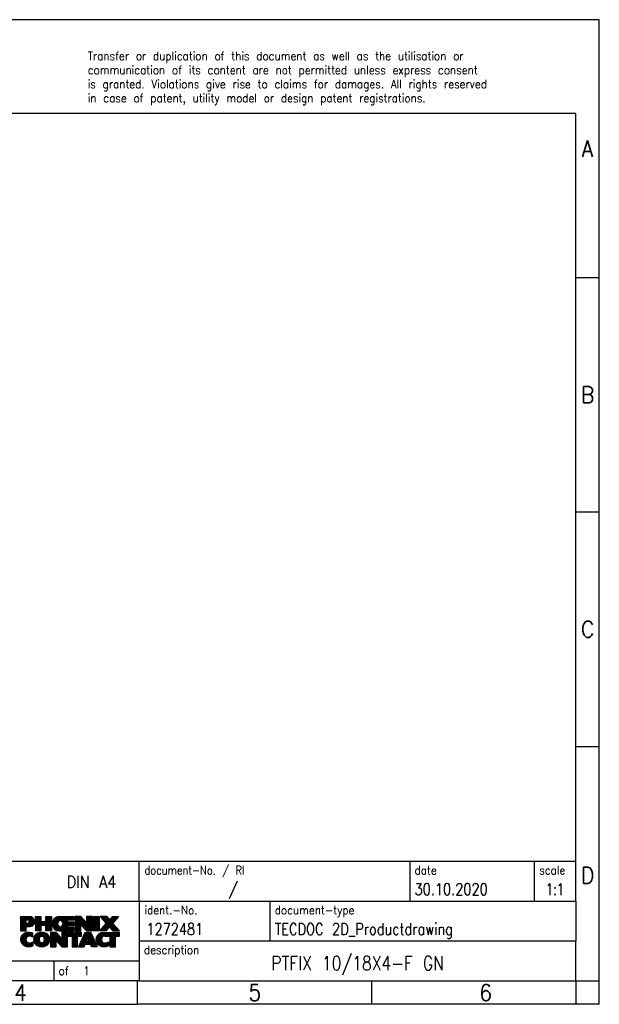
# Model space of a CAD drawing. Header units: millimetres. Extents: x -105 to 192, y -71 to 139.
# Tile 8 of 8: x 68 to 192, y -71 to 139. Entities that reach past the tile are written whole.
import ezdxf

# ---------------------------------------------------------------- set-up
doc = ezdxf.new("R2010")
doc.units = ezdxf.units.MM
doc.header["$LTSCALE"] = 1.5
doc.layers.get('0').update_dxf_attribs({"linetype": 'CONTINUOUS'})
doc.layers.add('1', color=7, linetype='CONTINUOUS')
doc.styles.add('CONVERTER_11', font='txt.shx', dxfattribs={"width": 0.9})
doc.styles.add('CONVERTER_12', font='txt.shx', dxfattribs={"width": 0.81})
doc.styles.add('CONVERTER_13', font='txt.shx', dxfattribs={"width": 0.72})
doc.styles.add('CONVERTER_14', font='txt.shx', dxfattribs={"width": 0.855})
pattern_1 = [(45, (284.9497368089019, 186.9863629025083), (-0.0707106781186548, 0.0707106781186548), [])]

# ---------------------------------------------------------------- blocks, each defined once
blk = doc.blocks.new('_punkt', base_point=(-97.866227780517, -252.5895355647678))
at = {"layer": '1', "color": 2, "linetype": 'Continuous'}
for q in [(-92.866227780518, -252.5895355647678), (-97.866227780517, -257.589535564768)]:
    blk.add_line((-97.866227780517, -252.5895355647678), q, dxfattribs=at)

msp = doc.modelspace()

# ---------------------------------------------------------------- hatches: boundary and pattern name
at = {"layer": '1', "linetype": 'Continuous'}
h = msp.add_hatch(dxfattribs=at)
h.set_pattern_fill('_USER', color=2, scale=0.1, angle=45, pattern_type=0)
h.set_pattern_definition(pattern_1)
edge = h.paths.add_edge_path()
edge.add_line((68.57427779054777, -51.89667266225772), (70.57354978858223, -51.89667266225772))
edge.add_arc((70.57354978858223, -52.95203830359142), 1.05536564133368, -90, 90, ccw=False)
edge.add_line((70.57354978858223, -54.0074039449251), (69.81478220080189, -54.0074039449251))
edge.add_line((69.81478220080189, -54.0074039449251), (69.81478220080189, -54.95048218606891))
edge.add_line((69.81478220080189, -54.95048218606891), (68.57427779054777, -54.95048218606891))
edge.add_line((68.57427779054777, -54.95048218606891), (68.57427779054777, -51.89667266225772))
edge = h.paths.add_edge_path(flags=16)
edge.add_arc((70.13207726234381, -52.91264233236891), 0.3528638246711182, 270, 450)
edge.add_line((70.13207726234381, -52.55977850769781), (69.81478220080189, -52.55977850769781))
edge.add_line((69.81478220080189, -52.55977850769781), (69.81478220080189, -53.26550615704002))
edge.add_line((69.81478220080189, -53.26550615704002), (70.13207726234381, -53.26550615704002))
h = msp.add_hatch(dxfattribs=at)
h.set_pattern_fill('_USER', color=2, scale=0.1, angle=45, pattern_type=0)
h.set_pattern_definition(pattern_1)
edge = h.paths.add_edge_path()
edge.add_line((68.57427779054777, -51.89667266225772), (70.57354978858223, -51.89667266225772))
edge.add_arc((70.57354978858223, -52.95203830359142), 1.05536564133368, -90, 90, ccw=False)
edge.add_line((70.57354978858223, -54.0074039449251), (69.81478220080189, -54.0074039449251))
edge.add_line((69.81478220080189, -54.0074039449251), (69.81478220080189, -54.95048218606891))
edge.add_line((69.81478220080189, -54.95048218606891), (68.57427779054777, -54.95048218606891))
edge.add_line((68.57427779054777, -54.95048218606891), (68.57427779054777, -51.89667266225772))
edge = h.paths.add_edge_path(flags=16)
edge.add_arc((70.13207726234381, -52.91264233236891), 0.3528638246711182, 270, 450)
edge.add_line((70.13207726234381, -52.55977850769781), (69.81478220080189, -52.55977850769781))
edge.add_line((69.81478220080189, -52.55977850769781), (69.81478220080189, -53.26550615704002))
edge.add_line((69.81478220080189, -53.26550615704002), (70.13207726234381, -53.26550615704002))
h = msp.add_hatch(dxfattribs=at)
h.set_pattern_fill('_USER', color=2, scale=0.1, angle=45, pattern_type=0)
h.set_pattern_definition(pattern_1)
h.paths.add_polyline_path([(74.01341251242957, -51.89667266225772), (75.20620521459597, -51.89667266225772), (75.20620521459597, -54.95048218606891), (74.01341251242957, -54.95048218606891), (74.01341251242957, -53.81621007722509), (72.96375493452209, -53.81621007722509), (72.96375493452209, -54.95048218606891), (71.77096223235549, -54.95048218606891), (71.77096223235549, -51.89667266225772), (72.96375493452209, -51.89667266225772), (72.96375493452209, -52.96550599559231), (74.01341251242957, -52.96550599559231)])
h = msp.add_hatch(dxfattribs=at)
h.set_pattern_fill('_USER', color=2, scale=0.1, angle=45, pattern_type=0)
h.set_pattern_definition(pattern_1)
h.paths.add_polyline_path([(74.01341251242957, -51.89667266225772), (75.20620521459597, -51.89667266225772), (75.20620521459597, -54.95048218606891), (74.01341251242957, -54.95048218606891), (74.01341251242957, -53.81621007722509), (72.96375493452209, -53.81621007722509), (72.96375493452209, -54.95048218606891), (71.77096223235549, -54.95048218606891), (71.77096223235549, -51.89667266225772), (72.96375493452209, -51.89667266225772), (72.96375493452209, -52.96550599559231), (74.01341251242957, -52.96550599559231)])
h = msp.add_hatch(dxfattribs=at)
h.set_pattern_fill('_USER', color=2, scale=0.1, angle=45, pattern_type=0)
h.set_pattern_definition(pattern_1)
edge = h.paths.add_edge_path()
edge.add_line((76.87476800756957, -51.89667266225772), (80.0250877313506, -51.89667266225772))
edge.add_line((80.0250877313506, -51.89667266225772), (80.0250877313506, -52.59468626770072))
edge.add_line((80.0250877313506, -52.59468626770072), (78.68915990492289, -52.59468626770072))
edge.add_line((78.68915990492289, -52.59468626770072), (78.68915990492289, -53.07457062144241))
edge.add_line((78.68915990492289, -53.07457062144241), (80.0250877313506, -53.07457062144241))
edge.add_line((80.0250877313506, -53.07457062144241), (80.0250877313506, -53.7725842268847))
edge.add_line((80.0250877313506, -53.7725842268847), (78.68915990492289, -53.7725842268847))
edge.add_line((78.68915990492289, -53.7725842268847), (78.68915990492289, -54.25246858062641))
edge.add_line((78.68915990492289, -54.25246858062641), (80.0250877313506, -54.25246858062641))
edge.add_line((80.0250877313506, -54.25246858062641), (80.0250877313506, -54.95048218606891))
edge.add_line((80.0250877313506, -54.95048218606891), (76.87476800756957, -54.95048218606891))
edge.add_arc((76.87476800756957, -53.42357742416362), 1.526904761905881, 90, 270, ccw=False)
edge = h.paths.add_edge_path(flags=16)
edge.add_arc((77.09104001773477, -53.26684624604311), 0.5179085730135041, 38.12041979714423, 141.8795802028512)
edge.add_arc((77.29078005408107, -53.42357742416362), 0.7717997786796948, 141.8795802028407, 218.1204197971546)
edge.add_arc((77.09104001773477, -53.58030860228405), 0.5179085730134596, 218.1204197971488, 321.8795802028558)
edge.add_arc((76.89129998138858, -53.42357742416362), 0.7717997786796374, 321.8795802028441, 398.1204197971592)
h = msp.add_hatch(dxfattribs=at)
h.set_pattern_fill('_USER', color=2, scale=0.1, angle=45, pattern_type=0)
h.set_pattern_definition(pattern_1)
edge = h.paths.add_edge_path()
edge.add_line((76.87476800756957, -51.89667266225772), (80.0250877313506, -51.89667266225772))
edge.add_line((80.0250877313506, -51.89667266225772), (80.0250877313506, -52.59468626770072))
edge.add_line((80.0250877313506, -52.59468626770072), (78.68915990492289, -52.59468626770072))
edge.add_line((78.68915990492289, -52.59468626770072), (78.68915990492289, -53.07457062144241))
edge.add_line((78.68915990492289, -53.07457062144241), (80.0250877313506, -53.07457062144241))
edge.add_line((80.0250877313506, -53.07457062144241), (80.0250877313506, -53.7725842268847))
edge.add_line((80.0250877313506, -53.7725842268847), (78.68915990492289, -53.7725842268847))
edge.add_line((78.68915990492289, -53.7725842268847), (78.68915990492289, -54.25246858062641))
edge.add_line((78.68915990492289, -54.25246858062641), (80.0250877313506, -54.25246858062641))
edge.add_line((80.0250877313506, -54.25246858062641), (80.0250877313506, -54.95048218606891))
edge.add_line((80.0250877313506, -54.95048218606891), (76.87476800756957, -54.95048218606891))
edge.add_arc((76.87476800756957, -53.42357742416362), 1.526904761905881, 90, 270, ccw=False)
edge = h.paths.add_edge_path(flags=16)
edge.add_arc((77.09104001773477, -53.26684624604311), 0.5179085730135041, 38.12041979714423, 141.8795802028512)
edge.add_arc((77.29078005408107, -53.42357742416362), 0.7717997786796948, 141.8795802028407, 218.1204197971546)
edge.add_arc((77.09104001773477, -53.58030860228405), 0.5179085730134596, 218.1204197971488, 321.8795802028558)
edge.add_arc((76.89129998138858, -53.42357742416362), 0.7717997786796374, 321.8795802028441, 398.1204197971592)
h = msp.add_hatch(dxfattribs=at)
h.set_pattern_fill('_USER', color=2, scale=0.1, angle=45, pattern_type=0)
h.set_pattern_definition(pattern_1)
h.paths.add_polyline_path([(82.69694338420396, -53.20544817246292), (81.45643897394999, -51.89667266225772), (80.26364627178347, -51.89667266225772), (80.26364627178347, -54.95048218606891), (81.45643897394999, -54.95048218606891), (81.45643897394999, -53.64170667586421), (82.69694338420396, -54.95048218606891), (83.88973608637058, -54.95048218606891), (83.88973608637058, -51.89667266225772), (82.69694338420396, -51.89667266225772)])
h = msp.add_hatch(dxfattribs=at)
h.set_pattern_fill('_USER', color=2, scale=0.1, angle=45, pattern_type=0)
h.set_pattern_definition(pattern_1)
h.paths.add_polyline_path([(82.69694338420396, -53.20544817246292), (81.45643897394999, -51.89667266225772), (80.26364627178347, -51.89667266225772), (80.26364627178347, -54.95048218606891), (81.45643897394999, -54.95048218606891), (81.45643897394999, -53.64170667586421), (82.69694338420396, -54.95048218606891), (83.88973608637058, -54.95048218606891), (83.88973608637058, -51.89667266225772), (82.69694338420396, -51.89667266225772)])
h = msp.add_hatch(dxfattribs=at)
h.set_pattern_fill('_USER', color=2, scale=0.1, angle=45, pattern_type=0)
h.set_pattern_definition(pattern_1)
h.paths.add_polyline_path([(84.12829462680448, -51.89667266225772), (85.36879903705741, -51.89667266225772), (85.36879903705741, -54.95048218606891), (84.12829462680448, -54.95048218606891)])
h = msp.add_hatch(dxfattribs=at)
h.set_pattern_fill('_USER', color=2, scale=0.1, angle=45, pattern_type=0)
h.set_pattern_definition(pattern_1)
h.paths.add_polyline_path([(84.12829462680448, -51.89667266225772), (85.36879903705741, -51.89667266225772), (85.36879903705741, -54.95048218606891), (84.12829462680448, -54.95048218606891)])
h = msp.add_hatch(dxfattribs=at)
h.set_pattern_fill('_USER', color=2, scale=0.1, angle=45, pattern_type=0)
h.set_pattern_definition(pattern_1)
h.paths.add_polyline_path([(87.5873934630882, -52.5764959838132), (88.188560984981, -51.89667266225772), (89.59128520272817, -51.89667266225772), (88.2887555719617, -53.36962319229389), (89.68670861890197, -54.95048218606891), (88.28398440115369, -54.95048218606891), (87.5873934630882, -54.16275040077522), (86.8908025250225, -54.95048218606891), (85.48807830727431, -54.95048218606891), (86.88603135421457, -53.36962319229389), (85.58350172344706, -51.89667266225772), (86.9862259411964, -51.89667266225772)])
h = msp.add_hatch(dxfattribs=at)
h.set_pattern_fill('_USER', color=2, scale=0.1, angle=45, pattern_type=0)
h.set_pattern_definition(pattern_1)
h.paths.add_polyline_path([(87.5873934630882, -52.5764959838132), (88.188560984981, -51.89667266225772), (89.59128520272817, -51.89667266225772), (88.2887555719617, -53.36962319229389), (89.68670861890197, -54.95048218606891), (88.28398440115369, -54.95048218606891), (87.5873934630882, -54.16275040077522), (86.8908025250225, -54.95048218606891), (85.48807830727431, -54.95048218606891), (86.88603135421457, -53.36962319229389), (85.58350172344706, -51.89667266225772), (86.9862259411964, -51.89667266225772)])
h = msp.add_hatch(dxfattribs=at)
h.set_pattern_fill('_USER', color=2, scale=0.1, angle=45, pattern_type=0)
h.set_pattern_definition(pattern_1)
edge = h.paths.add_edge_path()
edge.add_arc((70.19906162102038, -56.89555826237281), 1.639695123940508, 84.84185523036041, 164.9381082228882)
edge.add_arc((69.7799337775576, -56.78276790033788), 1.205656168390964, 164.9381082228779, 195.0618917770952)
edge.add_arc((70.19906162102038, -56.66997753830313), 1.639695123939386, 195.0618917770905, 275.1581447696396)
edge.add_arc((69.91020552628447, -53.47008695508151), 4.852596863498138, 275.1581447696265, 285.9799912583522)
edge.add_line((71.24613344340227, -58.1351692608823), (71.24613344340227, -57.26265225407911))
edge.add_arc((70.06807840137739, -55.37230153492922), 2.227384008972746, 288.4480761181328, 301.93090894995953, ccw=False)
edge.add_arc((70.48624613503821, -56.6258473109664), 0.905929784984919, 246.62772211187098, 288.4480761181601, ccw=False)
edge.add_arc((70.32980610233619, -56.98783932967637), 0.5115800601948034, 208.5214732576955, 246.627722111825, ccw=False)
edge.add_arc((70.70716336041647, -56.78276790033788), 0.9410597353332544, 151.4785267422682, 208.5214732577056, ccw=False)
edge.add_arc((70.32980610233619, -56.57769647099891), 0.5115800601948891, 113.3722778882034, 151.4785267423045, ccw=False)
edge.add_arc((70.48624613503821, -56.93968848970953), 0.9059297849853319, 71.55192388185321, 113.37227788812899, ccw=False)
edge.add_arc((70.06807840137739, -58.1932342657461), 2.227384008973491, 58.06909105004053, 71.5519238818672, ccw=False)
edge.add_line((71.24613344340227, -56.3028835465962), (71.24613344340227, -55.43036653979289))
edge.add_arc((69.91020552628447, -60.09544884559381), 4.852596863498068, 74.02000874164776, 84.84185523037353)
h = msp.add_hatch(dxfattribs=at)
h.set_pattern_fill('_USER', color=2, scale=0.1, angle=45, pattern_type=0)
h.set_pattern_definition(pattern_1)
edge = h.paths.add_edge_path()
edge.add_arc((70.19906162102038, -56.89555826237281), 1.639695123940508, 84.84185523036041, 164.9381082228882)
edge.add_arc((69.7799337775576, -56.78276790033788), 1.205656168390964, 164.9381082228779, 195.0618917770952)
edge.add_arc((70.19906162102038, -56.66997753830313), 1.639695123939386, 195.0618917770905, 275.1581447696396)
edge.add_arc((69.91020552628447, -53.47008695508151), 4.852596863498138, 275.1581447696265, 285.9799912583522)
edge.add_line((71.24613344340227, -58.1351692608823), (71.24613344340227, -57.26265225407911))
edge.add_arc((70.06807840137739, -55.37230153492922), 2.227384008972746, 288.4480761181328, 301.93090894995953, ccw=False)
edge.add_arc((70.48624613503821, -56.6258473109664), 0.905929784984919, 246.62772211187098, 288.4480761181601, ccw=False)
edge.add_arc((70.32980610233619, -56.98783932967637), 0.5115800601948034, 208.5214732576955, 246.627722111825, ccw=False)
edge.add_arc((70.70716336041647, -56.78276790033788), 0.9410597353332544, 151.4785267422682, 208.5214732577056, ccw=False)
edge.add_arc((70.32980610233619, -56.57769647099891), 0.5115800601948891, 113.3722778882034, 151.4785267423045, ccw=False)
edge.add_arc((70.48624613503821, -56.93968848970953), 0.9059297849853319, 71.55192388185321, 113.37227788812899, ccw=False)
edge.add_arc((70.06807840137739, -58.1932342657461), 2.227384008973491, 58.06909105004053, 71.5519238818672, ccw=False)
edge.add_line((71.24613344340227, -56.3028835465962), (71.24613344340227, -55.43036653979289))
edge.add_arc((69.91020552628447, -60.09544884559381), 4.852596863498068, 74.02000874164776, 84.84185523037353)
h = msp.add_hatch(dxfattribs=at)
h.set_pattern_fill('_USER', color=2, scale=0.1, angle=45, pattern_type=0)
h.set_pattern_definition(pattern_1)
edge = h.paths.add_edge_path()
edge.add_arc((73.13009253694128, -57.3213429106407), 2.06547977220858, 62.45185182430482, 117.548148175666)
edge.add_arc((72.84915264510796, -56.78276790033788), 1.458034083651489, 117.5481481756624, 242.4518518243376)
edge.add_arc((73.13009253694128, -56.24419289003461), 2.065479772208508, 242.4518518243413, 297.5481481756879)
edge.add_arc((73.4110324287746, -56.78276790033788), 1.458034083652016, 297.5481481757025, 422.4518518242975)
edge = h.paths.add_edge_path(flags=16)
edge.add_arc((72.93035250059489, -56.78276790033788), 0.77179977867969, 321.8795802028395, 398.1204197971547)
edge.add_arc((73.13009253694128, -56.62603672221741), 0.5179085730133, 38.12041979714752, 141.8795802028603)
edge.add_arc((73.32983257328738, -56.78276790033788), 0.7717997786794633, 141.8795802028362, 218.1204197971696)
edge.add_arc((73.13009253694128, -56.93949907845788), 0.517908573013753, 218.1204197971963, 321.8795802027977)
h = msp.add_hatch(dxfattribs=at)
h.set_pattern_fill('_USER', color=2, scale=0.1, angle=45, pattern_type=0)
h.set_pattern_definition(pattern_1)
edge = h.paths.add_edge_path()
edge.add_arc((73.13009253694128, -57.3213429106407), 2.06547977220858, 62.45185182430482, 117.548148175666)
edge.add_arc((72.84915264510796, -56.78276790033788), 1.458034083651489, 117.5481481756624, 242.4518518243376)
edge.add_arc((73.13009253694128, -56.24419289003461), 2.065479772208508, 242.4518518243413, 297.5481481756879)
edge.add_arc((73.4110324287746, -56.78276790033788), 1.458034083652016, 297.5481481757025, 422.4518518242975)
edge = h.paths.add_edge_path(flags=16)
edge.add_arc((72.93035250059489, -56.78276790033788), 0.77179977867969, 321.8795802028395, 398.1204197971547)
edge.add_arc((73.13009253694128, -56.62603672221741), 0.5179085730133, 38.12041979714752, 141.8795802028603)
edge.add_arc((73.32983257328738, -56.78276790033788), 0.7717997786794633, 141.8795802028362, 218.1204197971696)
edge.add_arc((73.13009253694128, -56.93949907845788), 0.517908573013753, 218.1204197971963, 321.8795802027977)
h = msp.add_hatch(dxfattribs=at)
h.set_pattern_fill('_USER', color=2, scale=0.1, angle=45, pattern_type=0)
h.set_pattern_definition(pattern_1)
h.paths.add_polyline_path([(77.44850456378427, -56.56463864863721), (76.2080001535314, -55.25586313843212), (75.01520745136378, -55.25586313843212), (75.01520745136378, -58.30967266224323), (76.2080001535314, -58.30967266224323), (76.2080001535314, -57.00089715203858), (77.44850456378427, -58.30967266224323), (78.6412972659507, -58.30967266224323), (78.6412972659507, -55.25586313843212), (77.44850456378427, -55.25586313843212)])
h = msp.add_hatch(dxfattribs=at)
h.set_pattern_fill('_USER', color=2, scale=0.1, angle=45, pattern_type=0)
h.set_pattern_definition(pattern_1)
h.paths.add_polyline_path([(77.44850456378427, -56.56463864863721), (76.2080001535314, -55.25586313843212), (75.01520745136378, -55.25586313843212), (75.01520745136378, -58.30967266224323), (76.2080001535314, -58.30967266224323), (76.2080001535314, -57.00089715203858), (77.44850456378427, -58.30967266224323), (78.6412972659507, -58.30967266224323), (78.6412972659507, -55.25586313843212), (77.44850456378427, -55.25586313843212)])
h = msp.add_hatch(dxfattribs=at)
h.set_pattern_fill('_USER', color=2, scale=0.1, angle=45, pattern_type=0)
h.set_pattern_definition(pattern_1)
h.paths.add_polyline_path([(81.59942316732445, -55.25586313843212), (78.7844323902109, -55.25586313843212), (78.7844323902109, -56.04112844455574), (79.5955314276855, -56.04112844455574), (79.5955314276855, -58.30967266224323), (80.78832412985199, -58.30967266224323), (80.78832412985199, -56.04112844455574), (81.59942316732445, -56.04112844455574)])
h = msp.add_hatch(dxfattribs=at)
h.set_pattern_fill('_USER', color=2, scale=0.1, angle=45, pattern_type=0)
h.set_pattern_definition(pattern_1)
h.paths.add_polyline_path([(81.59942316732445, -55.25586313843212), (78.7844323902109, -55.25586313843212), (78.7844323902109, -56.04112844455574), (79.5955314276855, -56.04112844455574), (79.5955314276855, -58.30967266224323), (80.78832412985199, -58.30967266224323), (80.78832412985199, -56.04112844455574), (81.59942316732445, -56.04112844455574)])
h = msp.add_hatch(dxfattribs=at)
h.set_pattern_fill('_USER', color=2, scale=0.1, angle=45, pattern_type=0)
h.set_pattern_definition(pattern_1)
h.paths.add_polyline_path([(83.58040198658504, -55.25586313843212), (84.97835503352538, -58.30967266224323), (83.73785062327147, -58.30967266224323), (83.52637056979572, -57.76871211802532), (82.3939289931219, -57.76871211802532), (82.18244893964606, -58.30967266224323), (80.94194452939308, -58.30967266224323), (82.33989757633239, -55.25586313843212)])
h.paths.add_polyline_path([(82.65998454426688, -57.08814885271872), (82.96014978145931, -56.32033388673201), (83.26031501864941, -57.08814885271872)], flags=16)
h = msp.add_hatch(dxfattribs=at)
h.set_pattern_fill('_USER', color=2, scale=0.1, angle=45, pattern_type=0)
h.set_pattern_definition(pattern_1)
h.paths.add_polyline_path([(83.58040198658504, -55.25586313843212), (84.97835503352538, -58.30967266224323), (83.73785062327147, -58.30967266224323), (83.52637056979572, -57.76871211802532), (82.3939289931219, -57.76871211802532), (82.18244893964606, -58.30967266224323), (80.94194452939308, -58.30967266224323), (82.33989757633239, -55.25586313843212)])
h.paths.add_polyline_path([(82.65998454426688, -57.08814885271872), (82.96014978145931, -56.32033388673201), (83.26031501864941, -57.08814885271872)], flags=16)
h = msp.add_hatch(dxfattribs=at)
h.set_pattern_fill('_USER', color=2, scale=0.1, angle=45, pattern_type=0)
h.set_pattern_definition(pattern_1)
edge = h.paths.add_edge_path()
edge.add_line((86.30176310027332, -55.2558631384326), (89.68670861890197, -55.25586313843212))
edge.add_line((89.68670861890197, -55.25586313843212), (89.68670861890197, -56.04112844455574))
edge.add_line((89.68670861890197, -56.04112844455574), (88.87560958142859, -56.04112844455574))
edge.add_line((88.87560958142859, -56.04112844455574), (88.87560958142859, -58.30967266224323))
edge.add_line((88.87560958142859, -58.30967266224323), (87.68281687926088, -58.30967266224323))
edge.add_line((87.68281687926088, -58.30967266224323), (87.68281687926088, -56.04112844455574))
edge.add_line((87.68281687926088, -56.04112844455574), (86.57917757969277, -56.04112844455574))
edge.add_arc((86.57917757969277, -56.99565145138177), 0.9545230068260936, 90, 109.3371432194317)
edge.add_arc((86.43250758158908, -56.57769647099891), 0.5115800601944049, 109.3371432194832, 151.4785267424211)
edge.add_arc((86.80986483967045, -56.78276790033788), 0.9410597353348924, 151.4785267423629, 208.5214732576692)
edge.add_arc((86.43250758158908, -56.98783932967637), 0.5115800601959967, 208.5214732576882, 246.6277221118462)
edge.add_arc((86.58894761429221, -56.6258473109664), 0.90592978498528, 246.6277221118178, 288.4480761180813)
edge.add_arc((86.17077988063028, -55.37230153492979), 2.227384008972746, 288.4480761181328, 301.9309089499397)
edge.add_line((87.34883492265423, -57.26265225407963), (87.34883492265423, -58.13516926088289))
edge.add_arc((86.01290700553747, -53.47008695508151), 4.852596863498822, 275.1581447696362, 285.9799912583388, ccw=False)
edge.add_arc((86.30176310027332, -56.66997753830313), 1.63969512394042, 195.0618917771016, 275.1581447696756, ccw=False)
edge.add_arc((85.88263525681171, -56.78276790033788), 1.205656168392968, 164.9381082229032, 195.0618917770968, ccw=False)
edge.add_arc((86.30176310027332, -56.89555826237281), 1.639695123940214, 90, 164.9381082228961, ccw=False)
h = msp.add_hatch(dxfattribs=at)
h.set_pattern_fill('_USER', color=2, scale=0.1, angle=45, pattern_type=0)
h.set_pattern_definition(pattern_1)
edge = h.paths.add_edge_path()
edge.add_line((86.30176310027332, -55.2558631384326), (89.68670861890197, -55.25586313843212))
edge.add_line((89.68670861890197, -55.25586313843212), (89.68670861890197, -56.04112844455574))
edge.add_line((89.68670861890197, -56.04112844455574), (88.87560958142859, -56.04112844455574))
edge.add_line((88.87560958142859, -56.04112844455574), (88.87560958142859, -58.30967266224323))
edge.add_line((88.87560958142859, -58.30967266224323), (87.68281687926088, -58.30967266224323))
edge.add_line((87.68281687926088, -58.30967266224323), (87.68281687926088, -56.04112844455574))
edge.add_line((87.68281687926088, -56.04112844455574), (86.57917757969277, -56.04112844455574))
edge.add_arc((86.57917757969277, -56.99565145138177), 0.9545230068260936, 90, 109.3371432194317)
edge.add_arc((86.43250758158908, -56.57769647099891), 0.5115800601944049, 109.3371432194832, 151.4785267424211)
edge.add_arc((86.80986483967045, -56.78276790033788), 0.9410597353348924, 151.4785267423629, 208.5214732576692)
edge.add_arc((86.43250758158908, -56.98783932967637), 0.5115800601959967, 208.5214732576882, 246.6277221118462)
edge.add_arc((86.58894761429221, -56.6258473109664), 0.90592978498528, 246.6277221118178, 288.4480761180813)
edge.add_arc((86.17077988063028, -55.37230153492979), 2.227384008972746, 288.4480761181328, 301.9309089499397)
edge.add_line((87.34883492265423, -57.26265225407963), (87.34883492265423, -58.13516926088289))
edge.add_arc((86.01290700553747, -53.47008695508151), 4.852596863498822, 275.1581447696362, 285.9799912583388, ccw=False)
edge.add_arc((86.30176310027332, -56.66997753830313), 1.63969512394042, 195.0618917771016, 275.1581447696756, ccw=False)
edge.add_arc((85.88263525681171, -56.78276790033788), 1.205656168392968, 164.9381082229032, 195.0618917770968, ccw=False)
edge.add_arc((86.30176310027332, -56.89555826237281), 1.639695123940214, 90, 164.9381082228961, ccw=False)

# ---------------------------------------------------------------- linework, layer by layer
at = {"color": 2, "linetype": 'Continuous'}
for p, q in [((68.57427779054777, -51.89667266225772), (68.57427779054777, -54.95048218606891)), ((68.57427779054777, -51.89667266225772), (70.57354978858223, -51.89667266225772)), ((71.77096223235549, -51.89667266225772), (72.96375493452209, -51.89667266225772)), ((71.77096223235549, -51.89667266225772), (71.77096223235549, -54.95048218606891)), ((72.96375493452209, -51.89667266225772), (72.96375493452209, -52.96550599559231)), ((74.01341251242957, -51.89667266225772), (75.20620521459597, -51.89667266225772)), ((74.01341251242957, -52.96550599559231), (74.01341251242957, -51.89667266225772)), ((75.20620521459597, -51.89667266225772), (75.20620521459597, -54.95048218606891)), ((76.87476800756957, -51.89667266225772), (80.0250877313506, -51.89667266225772)), ((80.0250877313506, -52.59468626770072), (80.0250877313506, -51.89667266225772)), ((80.26364627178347, -51.89667266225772), (80.26364627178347, -54.95048218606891)), ((81.45643897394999, -51.89667266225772), (80.26364627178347, -51.89667266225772)), ((82.69694338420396, -53.20544817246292), (81.45643897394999, -51.89667266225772)), ((82.69694338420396, -51.89667266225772), (82.69694338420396, -53.20544817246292)), ((83.88973608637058, -51.89667266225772), (82.69694338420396, -51.89667266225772)), ((83.88973608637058, -54.95048218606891), (83.88973608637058, -51.89667266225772)), ((84.12829462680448, -51.89667266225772), (85.36879903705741, -51.89667266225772)), ((84.12829462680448, -54.95048218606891), (84.12829462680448, -51.89667266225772)), ((85.36879903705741, -51.89667266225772), (85.36879903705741, -54.95048218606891)), ((86.9862259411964, -51.89667266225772), (85.58350172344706, -51.89667266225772)), ((85.58350172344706, -51.89667266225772), (86.88603135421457, -53.36962319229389)), ((86.9862259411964, -51.89667266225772), (87.5873934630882, -52.5764959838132)), ((87.5873934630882, -52.5764959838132), (88.188560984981, -51.89667266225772)), ((88.188560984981, -51.89667266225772), (89.59128520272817, -51.89667266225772)), ((88.2887555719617, -53.36962319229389), (89.59128520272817, -51.89667266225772)), ((69.81478220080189, -52.55977850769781), (70.13207726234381, -52.55977850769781)), ((69.81478220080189, -53.26550615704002), (69.81478220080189, -52.55977850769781)), ((69.81478220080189, -53.26550615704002), (70.13207726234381, -53.26550615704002)), ((69.81478220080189, -54.0074039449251), (70.57354978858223, -54.0074039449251)), ((69.81478220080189, -54.95048218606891), (69.81478220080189, -54.0074039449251)), ((72.96375493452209, -52.96550599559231), (74.01341251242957, -52.96550599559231)), ((72.96375493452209, -53.81621007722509), (72.96375493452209, -54.95048218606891)), ((74.01341251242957, -53.81621007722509), (72.96375493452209, -53.81621007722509)), ((74.01341251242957, -54.95048218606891), (74.01341251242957, -53.81621007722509)), ((78.68915990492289, -53.07457062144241), (78.68915990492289, -52.59468626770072)), ((78.68915990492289, -52.59468626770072), (80.0250877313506, -52.59468626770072)), ((80.0250877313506, -53.07457062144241), (78.68915990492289, -53.07457062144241)), ((78.68915990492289, -53.7725842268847), (80.0250877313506, -53.7725842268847)), ((78.68915990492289, -54.25246858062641), (78.68915990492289, -53.7725842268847)), ((80.0250877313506, -54.25246858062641), (78.68915990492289, -54.25246858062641)), ((80.0250877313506, -53.7725842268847), (80.0250877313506, -53.07457062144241)), ((80.0250877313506, -54.95048218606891), (80.0250877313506, -54.25246858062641)), ((81.45643897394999, -54.95048218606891), (81.45643897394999, -53.64170667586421)), ((81.45643897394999, -53.64170667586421), (82.69694338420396, -54.95048218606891)), ((85.48807830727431, -54.95048218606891), (86.88603135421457, -53.36962319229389)), ((86.8908025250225, -54.95048218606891), (87.5873934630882, -54.16275040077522)), ((87.5873934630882, -54.16275040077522), (88.28398440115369, -54.95048218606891)), ((88.2887555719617, -53.36962319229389), (89.68670861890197, -54.95048218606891)), ((68.57427779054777, -54.95048218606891), (69.81478220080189, -54.95048218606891)), ((71.24613344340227, -56.3028835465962), (71.24613344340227, -55.43036653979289)), ((72.96375493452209, -54.95048218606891), (71.77096223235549, -54.95048218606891)), ((75.20620521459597, -54.95048218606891), (74.01341251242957, -54.95048218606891)), ((75.01520745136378, -55.25586313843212), (75.01520745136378, -58.30967266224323)), ((76.2080001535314, -55.25586313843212), (75.01520745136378, -55.25586313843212)), ((77.44850456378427, -56.56463864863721), (76.2080001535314, -55.25586313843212)), ((76.87476800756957, -54.95048218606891), (80.0250877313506, -54.95048218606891)), ((78.6412972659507, -55.25586313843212), (77.44850456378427, -55.25586313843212)), ((77.44850456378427, -55.25586313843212), (77.44850456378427, -56.56463864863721)), ((78.6412972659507, -58.30967266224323), (78.6412972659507, -55.25586313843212)), ((81.59942316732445, -55.25586313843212), (78.7844323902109, -55.25586313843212)), ((78.7844323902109, -55.25586313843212), (78.7844323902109, -56.04112844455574)), ((78.7844323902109, -56.04112844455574), (79.5955314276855, -56.04112844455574)), ((79.5955314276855, -56.04112844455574), (79.5955314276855, -58.30967266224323)), ((80.26364627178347, -54.95048218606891), (81.45643897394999, -54.95048218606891)), ((80.78832412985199, -56.04112844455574), (81.59942316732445, -56.04112844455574)), ((80.78832412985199, -58.30967266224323), (80.78832412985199, -56.04112844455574)), ((82.33989757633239, -55.25586313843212), (80.94194452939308, -58.30967266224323)), ((81.59942316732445, -56.04112844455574), (81.59942316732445, -55.25586313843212)), ((82.33989757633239, -55.25586313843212), (83.58040198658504, -55.25586313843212)), ((82.65998454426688, -57.08814885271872), (82.96014978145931, -56.32033388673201)), ((82.69694338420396, -54.95048218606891), (83.88973608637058, -54.95048218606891)), ((83.26031501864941, -57.08814885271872), (82.96014978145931, -56.32033388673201)), ((83.58040198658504, -55.25586313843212), (84.97835503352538, -58.30967266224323)), ((85.36879903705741, -54.95048218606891), (84.12829462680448, -54.95048218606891)), ((86.8908025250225, -54.95048218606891), (85.48807830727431, -54.95048218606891)), ((86.30176310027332, -55.2558631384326), (89.68670861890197, -55.25586313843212)), ((86.57917757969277, -56.04112844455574), (87.68281687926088, -56.04112844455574)), ((87.68281687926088, -56.04112844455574), (87.68281687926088, -58.30967266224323)), ((88.28398440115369, -54.95048218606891), (89.68670861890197, -54.95048218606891)), ((88.87560958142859, -56.04112844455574), (89.68670861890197, -56.04112844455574)), ((88.87560958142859, -58.30967266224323), (88.87560958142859, -56.04112844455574)), ((89.68670861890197, -56.04112844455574), (89.68670861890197, -55.25586313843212)), ((71.24613344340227, -57.26265225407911), (71.24613344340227, -58.1351692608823)), ((75.01520745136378, -58.30967266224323), (76.2080001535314, -58.30967266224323)), ((76.2080001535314, -58.30967266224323), (76.2080001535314, -57.00089715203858)), ((76.2080001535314, -57.00089715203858), (77.44850456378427, -58.30967266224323)), ((77.44850456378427, -58.30967266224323), (78.6412972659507, -58.30967266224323)), ((79.5955314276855, -58.30967266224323), (80.78832412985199, -58.30967266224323)), ((80.94194452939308, -58.30967266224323), (82.18244893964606, -58.30967266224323)), ((82.18244893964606, -58.30967266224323), (82.3939289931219, -57.76871211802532)), ((82.3939289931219, -57.76871211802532), (83.52637056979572, -57.76871211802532)), ((82.65998454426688, -57.08814885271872), (83.26031501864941, -57.08814885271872)), ((83.73785062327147, -58.30967266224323), (83.52637056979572, -57.76871211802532)), ((84.97835503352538, -58.30967266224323), (83.73785062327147, -58.30967266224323)), ((87.34883492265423, -57.26265225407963), (87.34883492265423, -58.13516926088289)), ((87.68281687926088, -58.30967266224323), (88.87560958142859, -58.30967266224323))]:
    msp.add_line(p, q, dxfattribs=at)
for centre, radius, start, end in [((70.57354978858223, -52.95203830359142), 1.05536564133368, 270, 90), ((76.87476800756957, -53.42357742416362), 1.526904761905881, 90, 270), ((70.13207726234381, -52.91264233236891), 0.3528638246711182, 270, 90), ((77.29078005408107, -53.42357742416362), 0.7717997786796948, 141.8795802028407, 218.1204197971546), ((77.09104001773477, -53.26684624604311), 0.5179085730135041, 38.12041979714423, 141.8795802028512), ((77.09104001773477, -53.58030860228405), 0.5179085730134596, 218.1204197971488, 321.8795802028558), ((76.89129998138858, -53.42357742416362), 0.7717997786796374, 321.8795802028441, 38.12041979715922), ((69.7799337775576, -56.78276790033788), 1.205656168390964, 164.9381082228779, 195.0618917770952), ((70.19906162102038, -56.89555826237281), 1.639695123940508, 84.84185523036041, 164.9381082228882), ((70.70716336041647, -56.78276790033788), 0.9410597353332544, 151.4785267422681, 208.5214732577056), ((70.32980610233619, -56.57769647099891), 0.5115800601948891, 113.3722778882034, 151.4785267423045), ((70.48624613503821, -56.93968848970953), 0.9059297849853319, 71.55192388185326, 113.3722778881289), ((69.91020552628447, -60.09544884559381), 4.852596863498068, 74.02000874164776, 84.84185523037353), ((70.06807840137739, -58.1932342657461), 2.227384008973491, 58.06909105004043, 71.55192388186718), ((72.84915264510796, -56.78276790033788), 1.458034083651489, 117.5481481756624, 242.4518518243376), ((73.13009253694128, -57.3213429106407), 2.06547977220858, 62.45185182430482, 117.548148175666), ((73.32983257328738, -56.78276790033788), 0.7717997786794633, 141.8795802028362, 218.1204197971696), ((73.13009253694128, -56.62603672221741), 0.5179085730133, 38.12041979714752, 141.8795802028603), ((72.93035250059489, -56.78276790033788), 0.77179977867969, 321.8795802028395, 38.12041979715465), ((73.4110324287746, -56.78276790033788), 1.458034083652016, 297.5481481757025, 62.45185182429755), ((85.88263525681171, -56.78276790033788), 1.205656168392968, 164.9381082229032, 195.0618917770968), ((86.30176310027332, -56.89555826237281), 1.639695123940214, 90, 164.938108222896), ((86.80986483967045, -56.78276790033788), 0.9410597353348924, 151.4785267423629, 208.5214732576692), ((86.43250758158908, -56.57769647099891), 0.5115800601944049, 109.3371432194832, 151.4785267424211), ((86.57917757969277, -56.99565145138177), 0.9545230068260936, 90, 109.3371432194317), ((70.19906162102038, -56.66997753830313), 1.639695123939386, 195.0618917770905, 275.1581447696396), ((70.32980610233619, -56.98783932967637), 0.5115800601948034, 208.5214732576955, 246.627722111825), ((70.48624613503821, -56.6258473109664), 0.905929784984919, 246.627722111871, 288.4480761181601), ((69.91020552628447, -53.47008695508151), 4.852596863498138, 275.1581447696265, 285.9799912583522), ((70.06807840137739, -55.37230153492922), 2.227384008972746, 288.4480761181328, 301.9309089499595), ((73.13009253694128, -56.24419289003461), 2.065479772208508, 242.4518518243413, 297.5481481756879), ((73.13009253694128, -56.93949907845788), 0.517908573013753, 218.1204197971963, 321.8795802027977), ((86.30176310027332, -56.66997753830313), 1.63969512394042, 195.0618917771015, 275.1581447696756), ((86.43250758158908, -56.98783932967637), 0.5115800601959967, 208.5214732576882, 246.6277221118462), ((86.58894761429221, -56.6258473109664), 0.90592978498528, 246.6277221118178, 288.4480761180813), ((86.01290700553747, -53.47008695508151), 4.852596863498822, 275.1581447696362, 285.9799912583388), ((86.17077988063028, -55.37230153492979), 2.227384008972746, 288.4480761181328, 301.9309089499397)]:
    msp.add_arc(centre, radius, start, end, dxfattribs=at)
at = {"layer": '1', "color": 2, "linetype": 'Continuous'}
for p, q in [((192.0835090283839, 139.3968273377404), (43.58350902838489, 139.3968273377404)), ((192.0835090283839, 84.39682733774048), (192.0835090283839, 139.3968273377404)), ((187.0835090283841, 84.39682733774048), (192.0835090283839, 84.39682733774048)), ((192.0835090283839, 34.39682733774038), (192.0835090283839, 84.39682733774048)), ((187.0835090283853, 34.39682733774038), (192.0835090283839, 34.39682733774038)), ((192.0835090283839, -15.60317266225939), (192.0835090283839, 34.39682733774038)), ((187.0835090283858, -15.60317266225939), (192.0835090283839, -15.60317266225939)), ((192.0835090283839, -65.60317266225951), (192.0835090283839, -15.60317266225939)), ((93.5835090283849, -70.60317266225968), (93.5835090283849, -65.60317266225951)), ((143.5835090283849, -70.60317266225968), (143.5835090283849, -65.60317266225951)), ((187.0835090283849, -65.60317266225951), (187.0835090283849, -70.60317266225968)), ((187.0835090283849, -65.60317266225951), (192.0835090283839, -65.60317266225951)), ((192.0835090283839, -70.60317266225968), (192.0835090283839, -65.60317266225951)), ((43.58350902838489, -70.60317266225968), (93.5835090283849, -70.60317266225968)), ((143.5835090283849, -70.60317266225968), (93.5835090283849, -70.60317266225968)), ((187.0835090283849, -70.60317266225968), (143.5835090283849, -70.60317266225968)), ((192.0835090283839, -70.60317266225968), (187.0835090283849, -70.60317266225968))]:
    msp.add_line(p, q, dxfattribs=at)
at = {"layer": '1', "color": 6, "linetype": 'Continuous'}
for p, q in [((187.0835090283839, 119.3968273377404), (-99.91649097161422, 119.3968273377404)), ((187.0835090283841, 84.39682733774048), (187.0835090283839, 119.3968273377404)), ((187.0835090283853, 34.39682733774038), (187.0835090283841, 84.39682733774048)), ((187.0835090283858, -15.60317266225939), (187.0835090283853, 34.39682733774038)), ((187.0835090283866, -48.60317266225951), (187.0835090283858, -15.60317266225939)), ((57.53870450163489, -40.10317266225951), (187.0835090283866, -40.10317266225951)), ((57.53870450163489, -48.60317266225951), (93.93870450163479, -48.60317266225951)), ((93.93870450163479, -48.60317266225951), (187.0835090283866, -48.60317266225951)), ((187.0835090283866, -48.60317266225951), (187.0835090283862, -57.10317266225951)), ((187.0835090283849, -65.60317266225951), (187.0835090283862, -57.10317266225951)), ((75.73870450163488, -65.60317266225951), (57.53870450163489, -65.60317266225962)), ((93.5835090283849, -65.60317266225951), (75.73870450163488, -65.60317266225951)), ((93.93870450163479, -65.60317266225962), (93.5835090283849, -65.60317266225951)), ((93.93870450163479, -65.60317266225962), (143.5835090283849, -65.60317266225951)), ((143.5835090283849, -65.60317266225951), (187.0835090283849, -65.60317266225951))]:
    msp.add_line(p, q, dxfattribs=at)
at = {"layer": '1', "color": 7, "linetype": 'Continuous'}
for p, q in [((93.93870450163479, -48.60317266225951), (93.93870450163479, -40.10317266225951)), ((151.6651007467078, -40.10317266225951), (151.6651007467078, -48.60317266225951)), ((178.1651007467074, -40.10317266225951), (178.1651007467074, -48.60317266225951)), ((93.93870450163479, -48.60317266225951), (93.93870450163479, -61.35317266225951)), ((121.8387045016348, -57.10317266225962), (121.8387045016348, -48.60317266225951)), ((187.0835090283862, -57.10317266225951), (93.93870450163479, -57.10317266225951)), ((57.53870450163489, -61.35317266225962), (75.73870450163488, -61.35317266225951)), ((75.73870450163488, -61.35317266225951), (93.93870450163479, -61.35317266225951)), ((75.73870450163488, -61.35317266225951), (75.73870450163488, -65.60317266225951)), ((93.93870450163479, -61.35317266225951), (93.93870450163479, -65.60317266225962))]:
    msp.add_line(p, q, dxfattribs=at)

# ---------------------------------------------------------------- block references
at = {"layer": '1'}
msp.add_blockref('_punkt', (187.0835090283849, -65.60317266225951), dxfattribs=at)

# ---------------------------------------------------------------- texts
at = {"layer": '1', "color": 7}
for s, style, width, p in [('/', 'CONVERTER_11', 0.9, (112.9122522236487, -47.30317266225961)), ('1272481 ', 'CONVERTER_12', 0.81, (95.43870450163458, -55.80317266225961))]:
    msp.add_text(s, height=2.5, dxfattribs=dict(at, style=style, width=width)).set_placement(p)
at = {"layer": '1', "color": 3, "style": 'CONVERTER_12', "width": 0.81}
for s, p in [('30.10.2020', (152.6651007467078, -47.30317266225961)), ('TECDOC 2D_Productdrawing', (122.8387045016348, -55.80317266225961))]:
    msp.add_text(s, height=2.5, dxfattribs=at).set_placement(p)
at = {"layer": '1', "color": 2, "style": 'CONVERTER_11', "width": 0.9}
for s, p in [('of', (76.73870450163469, -64.36218987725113)), ('1', (81.9740133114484, -64.35317266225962))]:
    msp.add_text(s, height=1.8, dxfattribs=at).set_placement(p)
at = {"layer": '1', "color": 3}
for s, insert, char_height, attachment_point, line_spacing_factor, style in [('Transfer or duplication of this document as well as the utilisation or\\Pcommunication of its content are not permitted unless express consent\\Pis granted. Violations give rise to claims for damages. All rights reserved\\Pin case of patent, utility model or design patent registrations.', (82.9416866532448, 121.1881354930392), 1.8, 7, 0.99639855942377, 'CONVERTER_11'), ('DIN A4', (83.73870450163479, -44.47817266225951), 2.5, 5, 1.20048019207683, 'CONVERTER_11'), ('1:1', (182.6243048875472, -47.30317266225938), 2.5, 8, 1.32052821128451, 'CONVERTER_13')]:
    msp.add_mtext(s, dxfattribs=dict(at, insert=insert, char_height=char_height, attachment_point=attachment_point, line_spacing_factor=line_spacing_factor, style=style))
at = {"layer": '1', "color": 7, "attachment_point": 5, "line_spacing_factor": 1.20048019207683}
for s, insert, char_height, style in [('A', (189.5835090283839, 111.8968273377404), 3.5, 'CONVERTER_11'), ('B', (189.5835090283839, 59.39682733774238), 3.5, 'CONVERTER_11'), ('C', (189.5835090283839, 9.396827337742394), 3.5, 'CONVERTER_11'), ('D', (189.5835090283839, -43.10317266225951), 3.5, 'CONVERTER_11'), ('PTFIX 10/18X4-F GN', (140.5111067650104, -62.35317266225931), 3, 'CONVERTER_12'), ('4', (68.58350902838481, -68.10317266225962), 3.5, 'CONVERTER_11'), ('5', (118.5835090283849, -68.10317266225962), 3.5, 'CONVERTER_11'), ('6', (167.8335090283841, -68.10317266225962), 3.5, 'CONVERTER_11')]:
    msp.add_mtext(s, dxfattribs=dict(at, insert=insert, char_height=char_height, style=style))
at = {"layer": '1', "color": 2, "char_height": 1.8, "attachment_point": 1}
for s, insert, line_spacing_factor, style in [('document-No. / RI', (95.0387045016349, -41.1031726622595), 1.32052821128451, 'CONVERTER_14'), ('date', (152.6651007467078, -41.10317266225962), 1.32052821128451, 'CONVERTER_11'), ('scale', (179.2651007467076, -41.1031726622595), 1.20048019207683, 'CONVERTER_11'), ('ident.-No.', (95.0387045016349, -49.60317266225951), 1.20048019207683, 'CONVERTER_11'), ('document-type', (122.8387045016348, -49.60317266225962), 1.20048019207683, 'CONVERTER_11'), ('description', (94.93870450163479, -58.10317266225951), 1.20048019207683, 'CONVERTER_11')]:
    msp.add_mtext(s, dxfattribs=dict(at, insert=insert, line_spacing_factor=line_spacing_factor, style=style))

doc.saveas('drawing.dxf')
